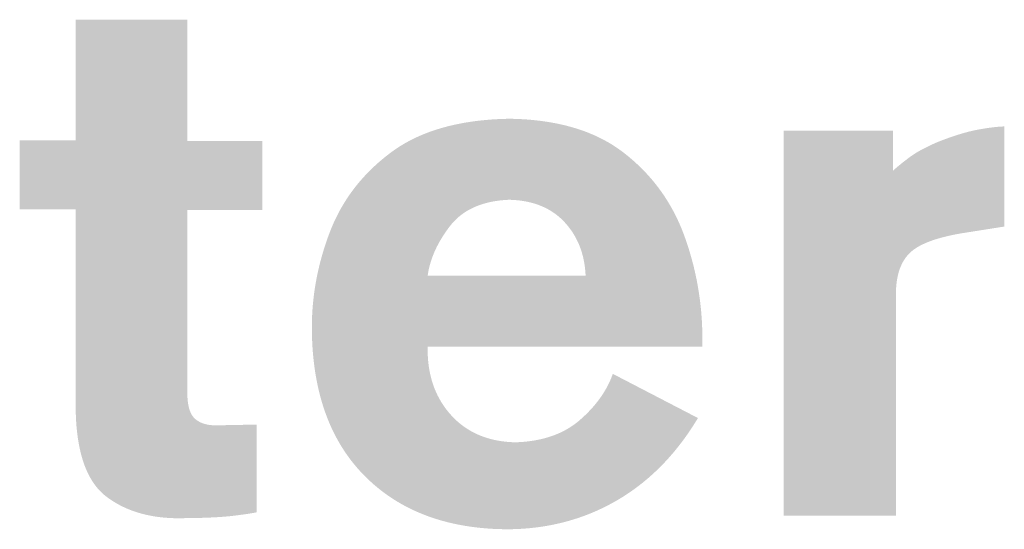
# Model space of a CAD drawing. Extents: x 297125 to 381225, y 1257649 to 1317049.
# Tile 38 of 42: x 374386 to 375375, y 1301719 to 1302230. Entities that reach past the tile are written whole.
import ezdxf

# ---------------------------------------------------------------- set-up
doc = ezdxf.new("R2010")
doc.units = 0
doc.header["$LTSCALE"] = 1000
doc.layers.get('0').update_dxf_attribs({"linetype": 'CONTINUOUS'})
doc.layers.add('图框$0$S-REF-FREAM-A1+150+1.75$0$A-b-a0sh-S - A-Z017-G-Logo', color=7, linetype='CONTINUOUS', lineweight=13)

# ---------------------------------------------------------------- blocks, each defined once
blk = doc.blocks.new('图框$0$S-REF-FREAM-A1+150+1.75$0$FP_logo_01')
at = {"layer": '图框$0$S-REF-FREAM-A1+150+1.75$0$A-b-a0sh-S - A-Z017-G-Logo'}
h = blk.add_hatch(color=256, dxfattribs=at)
edge = h.paths.add_edge_path()
edge.add_line((0.027586, -0.006347), (0.028843, -0.006347))
edge.add_line((0.028843, -0.006347), (0.028843, -0.005192))
edge.add_line((0.028843, -0.005192), (0.027586, -0.005192))
edge.add_line((0.027586, -0.005192), (0.027586, -0.003165))
edge.add_line((0.027586, -0.003165), (0.025717, -0.003165))
edge.add_line((0.025717, -0.003165), (0.025717, -0.00518))
edge.add_line((0.025717, -0.00518), (0.02478, -0.00518))
edge.add_line((0.02478, -0.00518), (0.02478, -0.006334))
edge.add_line((0.02478, -0.006334), (0.025717, -0.006334))
edge.add_line((0.025717, -0.006334), (0.025717, -0.009677))
edge.add_spline(control_points=[(0.025717, -0.009677), (0.025735, -0.010777), (0.026246, -0.011152)], knot_values=[0, 0, 0, 1, 1, 1], degree=2, periodic=0)
edge.add_spline(control_points=[(0.026246, -0.011152), (0.026757, -0.011527), (0.027549, -0.0115)], knot_values=[0, 0, 0, 1, 1, 1], degree=2, periodic=0)
edge.add_spline(control_points=[(0.027549, -0.0115), (0.028065, -0.011496), (0.028359, -0.01146)], knot_values=[0, 0, 0, 1, 1, 1], degree=2, periodic=0)
edge.add_spline(control_points=[(0.028359, -0.01146), (0.028654, -0.011424), (0.028744, -0.011402)], knot_values=[0, 0, 0, 1, 1, 1], degree=2, periodic=0)
edge.add_line((0.028744, -0.011402), (0.028744, -0.009935))
edge.add_spline(control_points=[(0.028744, -0.009935), (0.028716, -0.009935), (0.028462, -0.009941)], knot_values=[0, 0, 0, 1, 1, 1], degree=2, periodic=0)
edge.add_spline(control_points=[(0.028462, -0.009941), (0.028209, -0.009946), (0.028079, -0.009947)], knot_values=[0, 0, 0, 1, 1, 1], degree=2, periodic=0)
edge.add_spline(control_points=[(0.028079, -0.009947), (0.027854, -0.009954), (0.027721, -0.009844)], knot_values=[0, 0, 0, 1, 1, 1], degree=2, periodic=0)
edge.add_spline(control_points=[(0.027721, -0.009844), (0.027589, -0.009734), (0.027586, -0.009418)], knot_values=[0, 0, 0, 1, 1, 1], degree=2, periodic=0)
edge.add_line((0.027586, -0.009418), (0.027586, -0.006347))
h = blk.add_hatch(color=256, dxfattribs=at)
edge = h.paths.add_edge_path()
edge.add_line((0.031608, -0.008631), (0.036206, -0.008631))
edge.add_line((0.036206, -0.008631), (0.036206, -0.008545))
edge.add_spline(control_points=[(0.036206, -0.008545), (0.036213, -0.007631), (0.035906, -0.006784)], knot_values=[0, 0, 0, 1, 1, 1], degree=2, periodic=0)
edge.add_spline(control_points=[(0.035906, -0.006784), (0.035599, -0.005938), (0.034889, -0.005389)], knot_values=[0, 0, 0, 1, 1, 1], degree=2, periodic=0)
edge.add_spline(control_points=[(0.034889, -0.005389), (0.03418, -0.00484), (0.032979, -0.004821)], knot_values=[0, 0, 0, 1, 1, 1], degree=2, periodic=0)
edge.add_spline(control_points=[(0.032979, -0.004821), (0.031728, -0.004842), (0.031002, -0.005379)], knot_values=[0, 0, 0, 1, 1, 1], degree=2, periodic=0)
edge.add_spline(control_points=[(0.031002, -0.005379), (0.030275, -0.005917), (0.029968, -0.006724)], knot_values=[0, 0, 0, 1, 1, 1], degree=2, periodic=0)
edge.add_spline(control_points=[(0.029968, -0.006724), (0.029662, -0.007531), (0.02967, -0.00836)], knot_values=[0, 0, 0, 1, 1, 1], degree=2, periodic=0)
edge.add_spline(control_points=[(0.02967, -0.00836), (0.02969, -0.009934), (0.030564, -0.010804)], knot_values=[0, 0, 0, 1, 1, 1], degree=2, periodic=0)
edge.add_spline(control_points=[(0.030564, -0.010804), (0.031437, -0.011674), (0.03293, -0.011686)], knot_values=[0, 0, 0, 1, 1, 1], degree=2, periodic=0)
edge.add_spline(control_points=[(0.03293, -0.011686), (0.033938, -0.011684), (0.034759, -0.011213)], knot_values=[0, 0, 0, 1, 1, 1], degree=2, periodic=0)
edge.add_spline(control_points=[(0.034759, -0.011213), (0.035581, -0.010742), (0.036132, -0.009826)], knot_values=[0, 0, 0, 1, 1, 1], degree=2, periodic=0)
edge.add_line((0.036132, -0.009826), (0.034707, -0.009087))
edge.add_spline(control_points=[(0.034707, -0.009087), (0.03456, -0.009506), (0.034157, -0.009858)], knot_values=[0, 0, 0, 1, 1, 1], degree=2, periodic=0)
edge.add_spline(control_points=[(0.034157, -0.009858), (0.033753, -0.01021), (0.033078, -0.010232)], knot_values=[0, 0, 0, 1, 1, 1], degree=2, periodic=0)
edge.add_spline(control_points=[(0.033078, -0.010232), (0.03241, -0.010217), (0.032014, -0.009792)], knot_values=[0, 0, 0, 1, 1, 1], degree=2, periodic=0)
edge.add_spline(control_points=[(0.032014, -0.009792), (0.031617, -0.009366), (0.031608, -0.008705)], knot_values=[0, 0, 0, 1, 1, 1], degree=2, periodic=0)
edge.add_line((0.031608, -0.008705), (0.031608, -0.008631))
edge = h.paths.add_edge_path(flags=16)
edge.add_line((0.034252, -0.007448), (0.031608, -0.007448))
edge.add_spline(control_points=[(0.031608, -0.007448), (0.031665, -0.007028), (0.031981, -0.006617)], knot_values=[0, 0, 0, 1, 1, 1], degree=2, periodic=0)
edge.add_spline(control_points=[(0.031981, -0.006617), (0.032298, -0.006206), (0.032967, -0.006176)], knot_values=[0, 0, 0, 1, 1, 1], degree=2, periodic=0)
edge.add_spline(control_points=[(0.032967, -0.006176), (0.033556, -0.006188), (0.033892, -0.006543)], knot_values=[0, 0, 0, 1, 1, 1], degree=2, periodic=0)
edge.add_spline(control_points=[(0.033892, -0.006543), (0.034228, -0.006898), (0.034252, -0.007448)], knot_values=[0, 0, 0, 1, 1, 1], degree=2, periodic=0)
h = blk.add_hatch(color=256, dxfattribs=at)
edge = h.paths.add_edge_path()
edge.add_line((0.039398, -0.005021), (0.037564, -0.005021))
edge.add_line((0.037564, -0.005021), (0.037564, -0.011458))
edge.add_line((0.037564, -0.011458), (0.039447, -0.011458))
edge.add_line((0.039447, -0.011458), (0.039447, -0.007833))
edge.add_spline(control_points=[(0.039447, -0.007833), (0.039427, -0.007325), (0.039664, -0.007079)], knot_values=[0, 0, 0, 1, 1, 1], degree=2, periodic=0)
edge.add_spline(control_points=[(0.039664, -0.007079), (0.039901, -0.006833), (0.040631, -0.006723)], knot_values=[0, 0, 0, 1, 1, 1], degree=2, periodic=0)
edge.add_line((0.040631, -0.006723), (0.041259, -0.006624))
edge.add_line((0.041259, -0.006624), (0.041259, -0.00495))
edge.add_spline(control_points=[(0.041259, -0.00495), (0.041085, -0.004954), (0.040811, -0.005005)], knot_values=[0, 0, 0, 1, 1, 1], degree=2, periodic=0)
edge.add_spline(control_points=[(0.040811, -0.005005), (0.040537, -0.005056), (0.04015, -0.005208)], knot_values=[0, 0, 0, 1, 1, 1], degree=2, periodic=0)
edge.add_spline(control_points=[(0.04015, -0.005208), (0.039843, -0.005339), (0.039677, -0.005463)], knot_values=[0, 0, 0, 1, 1, 1], degree=2, periodic=0)
edge.add_spline(control_points=[(0.039677, -0.005463), (0.039511, -0.005586), (0.039398, -0.005689)], knot_values=[0, 0, 0, 1, 1, 1], degree=2, periodic=0)
edge.add_line((0.039398, -0.005689), (0.039398, -0.005021))
blk = doc.blocks.new('图框$0$S-REF-FREAM-A1+150+1.75$0$hz')
at = {"layer": '图框$0$S-REF-FREAM-A1+150+1.75$0$A-b-a0sh-S - A-Z017-G-Logo', "xscale": 600, "yscale": 600, "zscale": 600}
blk.add_blockref('图框$0$S-REF-FREAM-A1+150+1.75$0$FP_logo_01', (835127.7115, 786120.3317, 0), dxfattribs=at)

msp = doc.modelspace()

# ---------------------------------------------------------------- block references
at = {"color": 1, "xscale": 99.99999999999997, "yscale": 99.99999999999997, "zscale": 99.99999999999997}
msp.add_blockref('图框$0$S-REF-FREAM-A1+150+1.75$0$hz', (-83139872.17, -77309612.99, 0), dxfattribs=at)

doc.saveas('drawing.dxf')
